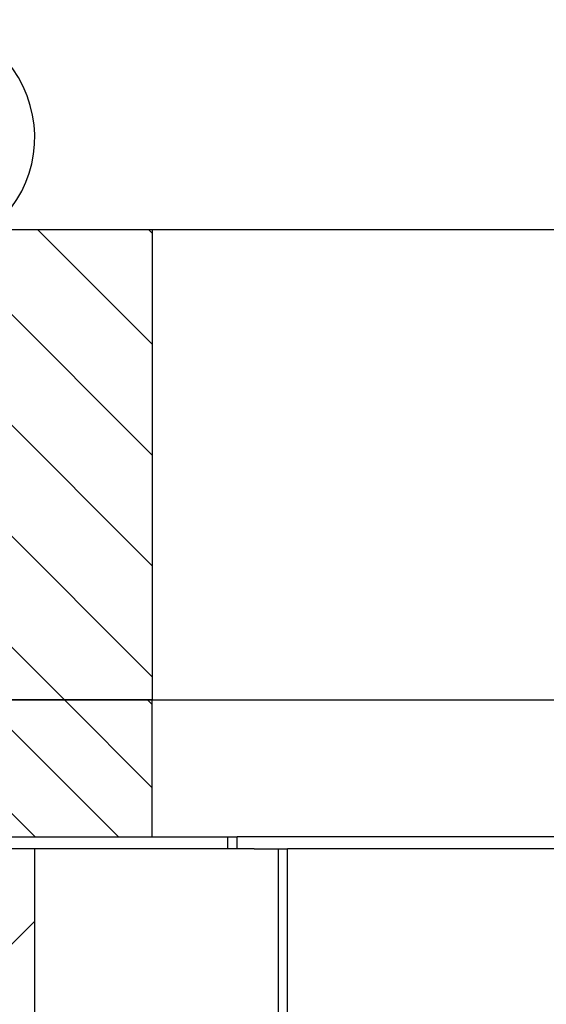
# Model space of a CAD drawing. Extents: x -1765 to 4890, y -3431 to 1272.
# Tile 36 of 189: x -23 to -10, y -2471 to -2445. Entities that reach past the tile are written whole.
import ezdxf

# ---------------------------------------------------------------- set-up
doc = ezdxf.new("R2010")
doc.units = 0
doc.linetypes.add('DASHED', pattern=[15, 7, -8])
doc.layers.get('0').update_dxf_attribs({"linetype": 'CONTINUOUS'})
doc.layers.add('1', color=7, linetype='CONTINUOUS')

# ---------------------------------------------------------------- blocks, each defined once
blk = doc.blocks.new('PLATE_E7018-27702__92', base_point=(-49, -2450.751))
at = {"color": 7, "linetype": 'CONTINUOUS'}
blk.add_arc((-26, -2448.401), 3, -51.5668, 180, dxfattribs=at)
blk = doc.blocks.new('PLATE_ASSY_E7018-67702_102', base_point=(-49, -2450.751))
blk.add_blockref('PLATE_E7018-27702__92', (-49, -2450.751))
blk = doc.blocks.new('E7018FA_ASSY_2', base_point=(-94.807, -2451.751))
blk.add_blockref('PLATE_ASSY_E7018-67702_102', (-49, -2450.751))
blk = doc.blocks.new('E7018FA__105', base_point=(-94.807, -2451.751))
blk.add_blockref('E7018FA_ASSY_2', (-94.807, -2451.751))
blk = doc.blocks.new('SEG_128_CORE__106', base_point=(-82.5, -2514.451))
at = {"linetype": 'CONTINUOUS'}
h = blk.add_hatch(dxfattribs=at)
h.set_pattern_fill('USER', color=1, scale=2, angle=45, pattern_type=0)
h.set_pattern_definition([(45, (0, 400), (-1.4142136, 1.4142136), [])])
h.paths.add_polyline_path([(-23, -2472.351), (-23.158, -2472.351), (-23.198, -2472.351), (-23.384, -2472.351), (-24.585, -2472.351), (-25.75, -2472.351), (-26, -2472.351), (-26, -2514.451), (-27.5, -2514.451), (-27.5, -2468.551), (-24.5, -2468.551), (-24, -2468.551), (-24, -2466.551), (-23.17, -2466.551), (-23, -2466.551)])
at = {"color": 7, "linetype": 'CONTINUOUS'}
for p, q in [((-23.17, -2466.551), (-24, -2466.551)), ((-23, -2466.551), (-23.17, -2466.551)), ((-23, -2472.351), (-23, -2466.551)), ((-21.409, -2466.551), (-23, -2466.551)), ((-20.407, -2466.551), (-21.409, -2466.551)), ((-19.445, -2466.551), (-20.407, -2466.551)), ((-18.645, -2466.551), (-19.445, -2466.551)), ((-18.072, -2466.551), (-18.645, -2466.551)), ((-17.911, -2466.551), (-18.072, -2466.551)), ((-17.406, -2466.551), (-17.911, -2466.551)), ((-17.406, -2466.551), (-16.785, -2466.551)), ((-16.785, -2472.351), (-16.785, -2466.551))]:
    blk.add_line(p, q, dxfattribs=at)
blk = doc.blocks.new('E7018-22505__108', base_point=(-82.5, -2515.301))
blk.add_blockref('SEG_128_CORE__106', (-82.5, -2514.451))
blk = doc.blocks.new('ISO_TOP_1_5__116', base_point=(-81, -2467.751))
at = {"color": 6, "linetype": 'DASHED'}
for p, q in [((-24.5, -2466.251), (-20, -2466.251)), ((-20, -2466.251), (-18.072, -2466.251))]:
    blk.add_line(p, q, dxfattribs=at)
at = {"color": 6, "linetype": 'CONTINUOUS'}
blk.add_line((-18.072, -2466.551), (-18.072, -2466.251), dxfattribs=at)
blk = doc.blocks.new('E7018CB_ASSY_4__122', base_point=(-82.5, -2517.751))
for name, p in [('ISO_TOP_1_5__116', (-81, -2467.751)), ('E7018-22505__108', (-82.5, -2515.301))]:
    blk.add_blockref(name, p)
blk = doc.blocks.new('SEG_128_CORE__135', base_point=(-64.129, -2514.451))
at = {"color": 7, "linetype": 'DASHED'}
for p, q in [((-23.17, -2466.551), (-24, -2466.551)), ((-23, -2466.551), (-23.17, -2466.551)), ((-21.409, -2466.551), (-23, -2466.551)), ((-20.407, -2466.551), (-21.409, -2466.551)), ((-19.445, -2466.551), (-20.407, -2466.551)), ((-18.645, -2466.551), (-19.445, -2466.551)), ((-18.072, -2466.551), (-18.645, -2466.551)), ((-17.911, -2466.551), (-18.072, -2466.551)), ((-17.406, -2466.551), (-17.911, -2466.551)), ((-17.406, -2466.551), (-16.785, -2466.551))]:
    blk.add_line(p, q, dxfattribs=at)
at = {"color": 7, "linetype": 'CONTINUOUS'}
for p in [(-16.785, -2466.551), (9.062, -2466.551), (-16.548, -2472.351)]:
    blk.add_line(p, (-16.548, -2466.551), dxfattribs=at)
blk = doc.blocks.new('E7018-22505__136', base_point=(-64.129, -2514.451))
blk.add_blockref('SEG_128_CORE__135', (-64.129, -2514.451))
blk = doc.blocks.new('ISO_TOP_1_5__137', base_point=(-63.7, -2467.751))
at = {"color": 7, "linetype": 'DASHED'}
for p, q in [((-24.5, -2466.251), (-20, -2466.251)), ((-20, -2466.251), (-18.072, -2466.251)), ((-18.072, -2466.251), (-17.835, -2466.251)), ((4.547, -2466.251), (-17.835, -2466.251))]:
    blk.add_line(p, q, dxfattribs=at)
at = {"color": 7, "linetype": 'CONTINUOUS'}
blk.add_line((-17.835, -2466.551), (-17.835, -2466.251), dxfattribs=at)
blk = doc.blocks.new('E7018CB_ASSY_1', base_point=(-64.129, -2515.251))
for name, p in [('ISO_TOP_1_5__137', (-63.7, -2467.751)), ('E7018-22505__136', (-64.129, -2514.451))]:
    blk.add_blockref(name, p)
blk = doc.blocks.new('SEGMENTS_PT', base_point=(-82.5, -2517.751))
for name, p in [('E7018CB_ASSY_4__122', (-82.5, -2517.751)), ('E7018CB_ASSY_1', (-64.129, -2515.251))]:
    blk.add_blockref(name, p)
blk = doc.blocks.new('POGOTOWER_ASSY', base_point=(-102, -2517.751))
blk.add_blockref('SEGMENTS_PT', (-82.5, -2517.751))
blk = doc.blocks.new('DUT_BOARD__162', base_point=(-184.63, -2466.251))
at = {"layer": '1', "linetype": 'CONTINUOUS'}
h = blk.add_hatch(dxfattribs=at)
h.set_pattern_fill('USER', color=2, scale=1.5, angle=315, pattern_type=0)
h.set_pattern_definition([(315, (0, 400), (1.0606602, 1.0606602), [])])
edge = h.paths.add_edge_path()
edge.add_line((-52.219, -2462.751), (-46, -2462.751))
edge.add_line((-46, -2462.751), (-41.181, -2462.751))
edge.add_line((-41.181, -2462.751), (-21, -2462.751))
edge.add_line((-21, -2462.751), (-20, -2462.751))
edge.add_line((-20, -2462.751), (-20, -2466.251))
edge.add_line((-20, -2466.251), (-24.5, -2466.251))
edge.add_line((-24.5, -2466.251), (-26, -2466.251))
edge.add_line((-26, -2466.251), (-27.2, -2466.251))
edge.add_line((-27.2, -2466.251), (-27.839, -2466.251))
edge.add_line((-27.839, -2466.251), (-27.908, -2466.251))
edge.add_line((-27.908, -2466.251), (-28.3, -2466.251))
edge.add_line((-28.3, -2466.251), (-28.408, -2466.251))
edge.add_line((-28.408, -2466.251), (-28.5, -2466.251))
edge.add_line((-28.5, -2466.251), (-28.698, -2466.251))
edge.add_line((-28.698, -2466.251), (-28.809, -2466.251))
edge.add_line((-28.809, -2466.251), (-28.956, -2466.251))
edge.add_line((-28.956, -2466.251), (-29.121, -2466.251))
edge.add_line((-29.121, -2466.251), (-29.309, -2466.251))
edge.add_line((-29.309, -2466.251), (-29.7, -2466.251))
edge.add_line((-29.7, -2466.251), (-31.8, -2466.251))
edge.add_line((-31.8, -2466.251), (-32, -2466.251))
edge.add_line((-32, -2466.251), (-32.239, -2466.251))
edge.add_line((-32.239, -2466.251), (-33, -2466.251))
edge.add_line((-33, -2466.251), (-33.2, -2466.251))
edge.add_line((-33.2, -2466.251), (-36.264, -2466.251))
edge.add_line((-36.264, -2466.251), (-37.157, -2466.251))
edge.add_line((-37.157, -2466.251), (-37.264, -2466.251))
edge.add_line((-37.264, -2466.251), (-40.583, -2466.251))
edge.add_line((-40.583, -2466.251), (-40.842, -2466.251))
edge.add_line((-40.842, -2466.251), (-43.589, -2466.251))
edge.add_line((-43.589, -2466.251), (-45.5, -2466.251))
edge.add_line((-45.5, -2466.251), (-46.8, -2466.251))
edge.add_line((-46.8, -2466.251), (-48, -2466.251))
edge.add_line((-48, -2466.251), (-50.8, -2466.251))
edge.add_line((-50.8, -2466.251), (-50.8, -2466.251))
edge.add_line((-50.8, -2466.251), (-51.625, -2466.251))
edge.add_line((-51.625, -2466.251), (-51.695, -2466.251))
edge.add_line((-51.695, -2466.251), (-52.195, -2466.251))
edge.add_line((-52.195, -2466.251), (-52.2, -2466.251))
edge.add_line((-52.2, -2466.251), (-52.483, -2466.251))
edge.add_line((-52.483, -2466.251), (-52.595, -2466.251))
edge.add_line((-52.595, -2466.251), (-52.741, -2466.251))
edge.add_line((-52.741, -2466.251), (-52.907, -2466.251))
edge.add_line((-52.907, -2466.251), (-53.095, -2466.251))
edge.add_line((-53.095, -2466.251), (-54.3, -2466.251))
edge.add_line((-54.3, -2466.251), (-54.3, -2466.251))
edge.add_line((-54.3, -2466.251), (-55.7, -2466.251))
edge.add_line((-55.7, -2466.251), (-57.8, -2466.251))
edge.add_line((-57.8, -2466.251), (-57.8, -2466.251))
edge.add_line((-57.8, -2466.251), (-59.2, -2466.251))
edge.add_line((-59.2, -2466.251), (-61.3, -2466.251))
edge.add_line((-61.3, -2466.251), (-61.3, -2466.251))
edge.add_line((-61.3, -2466.251), (-62.7, -2466.251))
edge.add_line((-62.7, -2466.251), (-63.7, -2466.251))
edge.add_line((-63.7, -2466.251), (-69.005, -2466.251))
edge.add_spline(control_points=[(-69.005, -2466.251), (-69.239, -2466.018), (-69.707, -2465.551), (-70.175, -2465.084), (-70.41, -2464.851)], knot_values=[0, 0, 0, 0, 0.991594, 1.983187, 1.983187, 1.983187, 1.983187], degree=3, periodic=0)
edge.add_line((-70.41, -2464.851), (-70.41, -2462.751))
edge.add_line((-70.41, -2462.751), (-69, -2462.751))
edge.add_line((-69, -2462.751), (-64.6, -2462.751))
edge.add_line((-64.6, -2462.751), (-60.1, -2462.751))
edge.add_line((-60.1, -2462.751), (-58.407, -2462.751))
edge.add_line((-58.407, -2462.751), (-52.219, -2462.751))
at = {"color": 2, "linetype": 'DASHED'}
blk.add_line((-41.181, -2462.751), (-21, -2462.751), dxfattribs=at)
at = {"color": 2, "linetype": 'CONTINUOUS'}
for p, q in [((-21, -2462.751), (-20, -2462.751)), ((-20, -2466.251), (-20, -2462.751)), ((-20, -2462.751), (-18.814, -2462.751)), ((-18.814, -2462.751), (-17.58, -2462.751)), ((-17.58, -2462.751), (-16.875, -2462.751)), ((-16.875, -2462.751), (22.195, -2462.751)), ((-24.5, -2466.251), (-20, -2466.251)), ((-20, -2466.251), (-18.072, -2466.251)), ((-18.072, -2466.251), (-17.835, -2466.251)), ((4.547, -2466.251), (-17.835, -2466.251))]:
    blk.add_line(p, q, dxfattribs=at)
blk = doc.blocks.new('E6980-24120-0S11A__182', base_point=(266.8, -2462.751))
at = {"layer": '1', "linetype": 'CONTINUOUS'}
h = blk.add_hatch(dxfattribs=at)
h.set_pattern_fill('USER', color=4, scale=2, angle=315, pattern_type=0)
h.set_pattern_definition([(315, (0, 400), (1.4142136, 1.4142136), [])])
h.paths.add_polyline_path([(-20, -2450.751), (-59, -2450.751), (-60.6, -2450.751), (-60.6, -2461.751), (-73, -2461.751), (-73, -2456.551), (-73, -2456.451), (-73, -2450.751), (-76.14, -2450.751), (-77.14, -2451.751), (-77.14, -2462.351), (-59, -2462.351), (-59, -2462.751), (-20, -2462.751)])
at = {"layer": '1', "color": 4, "linetype": 'CONTINUOUS'}
for p, q in [((-59, -2450.751), (-20, -2450.751)), ((-20, -2450.751), (-20, -2462.751)), ((-20, -2450.751), (30, -2450.751)), ((-20, -2462.751), (-59, -2462.751))]:
    blk.add_line(p, q, dxfattribs=at)
blk = doc.blocks.new('E7018-64104', base_point=(-220.3, -2466.451))
blk.add_blockref('E6980-24120-0S11A__182', (266.8, -2462.751))
blk = doc.blocks.new('STIFF_ASSY_DUTBD_512', base_point=(-220.3, -2466.451))
for name, p in [('E7018-64104', (-220.3, -2466.451)), ('DUT_BOARD__162', (-184.63, -2466.251))]:
    blk.add_blockref(name, p)
blk = doc.blocks.new('E7018C_512_ASSY__202', base_point=(-220.3, -2519.751))
for name, p in [('E7018FA__105', (-94.807, -2451.751)), ('STIFF_ASSY_DUTBD_512', (-220.3, -2466.451)), ('POGOTOWER_ASSY', (-102, -2517.751))]:
    blk.add_blockref(name, p)
blk = doc.blocks.new('SEC1__203', base_point=(-220.3, -2519.751))
blk.add_blockref('E7018C_512_ASSY__202', (-220.3, -2519.751))
blk = doc.blocks.new('VIEW1_POGO_TOWER__234', base_point=(-239.987, -2814.656))
blk.add_blockref('SEC1__203', (-220.3, -2519.751))
blk = doc.blocks.new('SEC_DD__235', base_point=(373.99, -2456.251))
blk.add_blockref('VIEW1_POGO_TOWER__234', (-239.987, -2814.656))
blk = doc.blocks.new('D-E6980-90193-1S11B__236', base_point=(398.638, -2222.889))
at = {"layer": '1'}
blk.add_blockref('SEC_DD__235', (373.99, -2456.251), dxfattribs=at)

msp = doc.modelspace()

# ---------------------------------------------------------------- block references
msp.add_blockref('D-E6980-90193-1S11B__236', (398.638, -2222.889))

doc.saveas('drawing.dxf')
